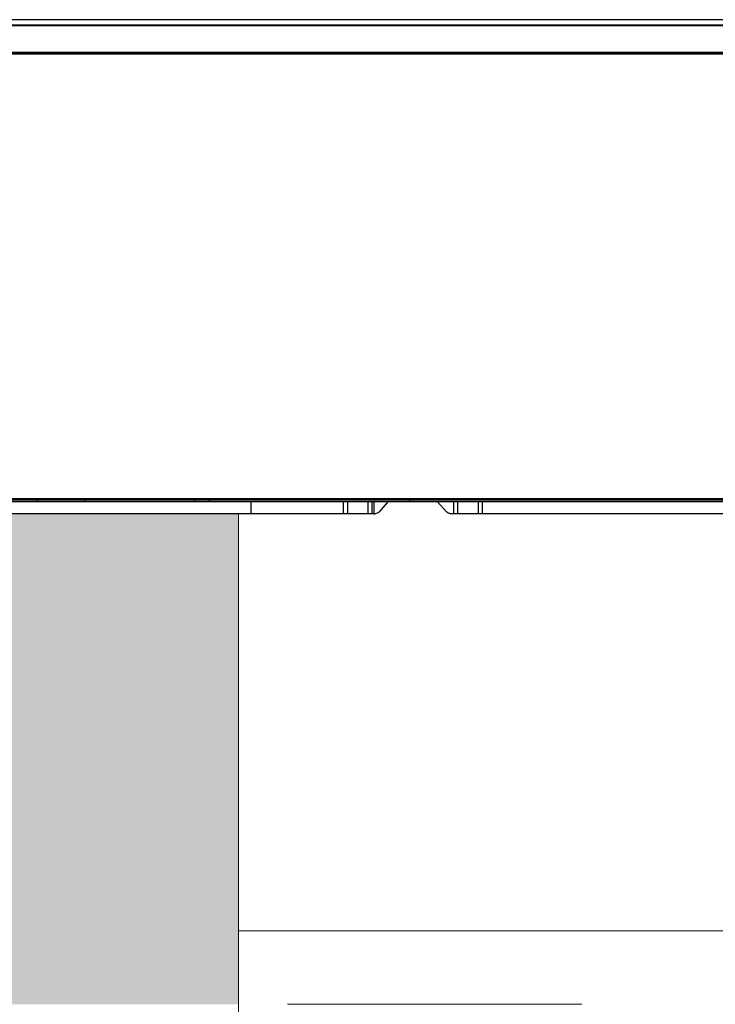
# Model space of a CAD drawing. Header units: millimetres. Extents: x 922208 to 1069538, y -182208 to -99877.
# Tile 147 of 256: x 990285 to 990569, y -172535 to -172134. Entities that reach past the tile are written whole.
import ezdxf

# ---------------------------------------------------------------- set-up
doc = ezdxf.new("R2010")
doc.units = ezdxf.units.MM
doc.header["$MEASUREMENT"] = 0
doc.linetypes.add('HIDDEN', pattern=[20, 10, -10])
doc.linetypes.add('Przerywana', pattern=[240, 120, -120])
doc.layers.add('IS_KLIM_urządzenia', color=3, linetype='Continuous')
for name, color, linetype, lineweight in [('IS_POWRÓT', 5, 'HIDDEN', 30), ('Nowe_220-A Ściany_Nr_pióra__19', 255, 'Continuous', 0), ('Nowe_220-A Ściany_Nr_pióra__27', 7, 'Continuous', 25), ('Nowe_220-A Ściany_Nr_pióra__3', 7, 'Continuous', 13)]:
    doc.layers.add(name, color=color, linetype=linetype, lineweight=lineweight)

# ---------------------------------------------------------------- blocks, each defined once
blk = doc.blocks.new('parter01')
at = {"layer": 'Nowe_220-A Ściany_Nr_pióra__19', "linetype": 'Continuous', "lineweight": 0}
blk.add_hatch(color=255, dxfattribs=at).paths.add_polyline_path([(989974.38408, -112650.02068), (989974.38408, -112850.02068), (990374.38408, -112850.02068), (990374.38408, -112650.02068)])
at = {"layer": 'Nowe_220-A Ściany_Nr_pióra__27', "color": 7, "linetype": 'Continuous', "lineweight": 0}
blk.add_line((990374.38408, -113080.02068), (990374.38408, -112850.02068), dxfattribs=at)
blk.add_line((990374.38408, -113080.02068), (990374.38408, -112850.02068), dxfattribs=at)
for points in [[(990374.38408, -112650.02068), (989974.38408, -112650.02068)], [(990374.38408, -112850.02068), (990374.38408, -112650.02068)]]:
    blk.add_lwpolyline(points, dxfattribs=at)
at = {"layer": 'Nowe_220-A Ściany_Nr_pióra__3', "color": 7, "linetype": 'Continuous', "lineweight": 0}
for p, q in [((991474.38408, -112820.02068), (990374.38408, -112820.02068)), ((990374.38408, -112820.02068), (990374.38408, -112850.02068))]:
    blk.add_line(p, q, dxfattribs=at)
at = {"layer": 'Nowe_220-A Ściany_Nr_pióra__3', "color": 7, "linetype": 'Przerywana', "lineweight": 0}
blk.add_line((991474.38408, -112850.02068), (990374.38408, -112850.02068), dxfattribs=at)
blk = doc.blocks.new('G$CFEA986A8')
at = {"layer": 'IS_KLIM_urządzenia', "linetype": 'Continuous'}
for p, q in [((65.49, 201.26), (209.47, 201.26)), ((209.47, 196.29), (209.47, 201.26)), ((209.47, 201.26), (210.97, 201.26)), ((210.97, 201.26), (210.97, 196.29)), ((210.97, 201.26), (219.47, 201.26)), ((219.47, 196.29), (219.47, 201.26)), ((219.47, 201.26), (220.97, 201.26)), ((220.97, 201.26), (220.97, 196.29)), ((220.97, 201.26), (222.34, 201.26)), ((253.61, 201.26), (253.09, 201.26)), ((255.91, 201.26), (264.42, 201.26)), ((303.61, 201.26), (507.43, 201.26)), ((223.82, 200.61), (227.77, 196.29)), ((247.78, 196.29), (251.6, 200.59)), ((239.13, 196.24), (239.13, 196.29)), ((239.13, 195.13), (239.13, 195.58)), ((278.23, 195.58), (278.23, 195.13)), ((320.84, 196.24), (320.84, 196.29)), ((320.84, 195.58), (320.84, 196.24)), ((320.84, 195.13), (320.84, 195.58)), ((326.83, 196.24), (326.83, 196.29)), ((326.83, 195.58), (326.83, 196.24)), ((326.83, 195.13), (326.83, 195.58)), ((371.52, 196.29), (371.52, 196.24)), ((371.52, 196.24), (371.52, 195.58)), ((371.52, 195.58), (371.52, 195.13)), ((391.02, 196.24), (391.02, 196.29)), ((391.02, 195.13), (391.02, 195.58)), ((46.52, 13.96), (921.55, 13.84)), ((48.58, 13.7), (919.48, 13.58)), ((919.48, 13.06), (48.58, 13.18)), ((58.73, 0), (909.33, -0.12)), ((58.74, 2.46), (909.33, 2.34)), ((909.33, 1.87), (58.74, 1.98))]:
    blk.add_line(p, q, dxfattribs=at)
at = {"layer": 'IS_KLIM_urządzenia', "linetype": 'Continuous', "extrusion": (0, 0, -1)}
for centre, start, end in [((-222.34, 199.26), 90, 137.5532), ((-253.09, 199.26), 41.5986, 90)]:
    blk.add_arc(centre, 2, start, end, dxfattribs=at)
at = {"layer": 'IS_KLIM_urządzenia', "linetype": 'Continuous'}
for points, degree in [([(253.61, 196.29), (253.61, 197.95), (253.61, 199.6), (253.61, 201.26)], 3), ([(254.48, 196.29), (254.48, 197.95), (254.48, 199.6), (254.48, 201.26)], 3), ([(254.48, 201.26), (254.96, 201.26), (255.43, 201.26), (255.91, 201.26)], 3), ([(255.91, 201.26), (255.91, 199.6), (255.91, 197.95), (255.91, 196.29)], 3), ([(264.42, 196.29), (264.42, 197.95), (264.42, 199.6), (264.42, 201.26)], 3), ([(264.42, 201.26), (264.93, 201.26), (265.45, 201.26), (265.97, 201.26)], 3), ([(265.97, 201.26), (265.97, 196.29)], 1), ([(303.61, 201.26), (303.61, 196.29)], 1), ([(239.13, 196.24), (186.25, 196.24), (133.37, 196.24), (80.5, 196.24)], 3), ([(80.5, 195.58), (133.37, 195.58), (186.25, 195.58), (239.13, 195.58)], 3), ([(239.13, 195.13), (186.25, 195.13), (133.37, 195.13), (80.5, 195.13)], 3), ([(239.13, 196.29), (266.37, 196.29), (293.61, 196.29), (320.84, 196.29)], 3), ([(320.84, 196.24), (293.61, 196.24), (266.37, 196.24), (239.13, 196.24)], 3), ([(239.13, 195.58), (239.13, 195.8), (239.13, 196.02), (239.13, 196.24)], 3), ([(239.13, 195.58), (252.17, 195.58), (265.2, 195.58), (278.23, 195.58)], 3), ([(278.23, 195.13), (265.2, 195.13), (252.17, 195.13), (239.13, 195.13)], 3), ([(320.84, 196.29), (322.84, 196.29), (324.84, 196.29), (326.83, 196.29)], 3), ([(326.83, 196.24), (324.84, 196.24), (322.84, 196.24), (320.84, 196.24)], 3), ([(320.84, 195.58), (322.84, 195.58), (324.84, 195.58), (326.83, 195.58)], 3), ([(326.83, 195.13), (324.84, 195.13), (322.84, 195.13), (320.84, 195.13)], 3), ([(371.52, 196.24), (356.63, 196.24), (341.73, 196.24), (326.83, 196.24)], 3), ([(326.83, 195.58), (341.73, 195.58), (356.63, 195.58), (371.52, 195.58)], 3), ([(371.52, 195.13), (356.63, 195.13), (341.73, 195.13), (326.83, 195.13)], 3), ([(371.52, 196.29), (378.02, 196.29), (384.52, 196.29), (391.02, 196.29)], 3), ([(391.02, 196.24), (384.52, 196.24), (378.02, 196.24), (371.52, 196.24)], 3), ([(371.52, 195.58), (378.02, 195.58), (384.52, 195.58), (391.02, 195.58)], 3), ([(391.02, 195.13), (384.52, 195.13), (378.02, 195.13), (371.52, 195.13)], 3), ([(391.02, 196.29), (400.69, 196.29), (410.36, 196.29), (420.02, 196.29)], 3), ([(391.02, 195.58), (391.02, 195.8), (391.02, 196.02), (391.02, 196.24)], 3), ([(420.02, 196.24), (410.36, 196.24), (400.69, 196.24), (391.02, 196.24)], 3), ([(391.02, 195.58), (400.69, 195.58), (410.36, 195.58), (420.02, 195.58)], 3), ([(420.02, 195.13), (410.36, 195.13), (400.69, 195.13), (391.02, 195.13)], 3)]:
    blk.add_open_spline(points, degree=degree, dxfattribs=at)
for points, knots in [([(253.61, 201.26), (253.87, 201.26), (254.14, 201.26), (254.43, 201.26), (254.45, 201.26), (254.48, 201.26)], [0, 0, 0, 0, 0.911049, 0.911049, 1, 1, 1, 1]), ([(265.97, 201.26), (266.02, 201.26), (266.06, 201.26), (270.28, 201.26), (274.45, 201.26), (286.95, 201.26), (295.28, 201.26), (303.61, 201.26)], [0, 0, 0, 0, 0.003771, 0.003771, 0.335869, 0.335869, 1, 1, 1, 1]), ([(80.5, 196.29), (94.71, 196.29), (108.92, 196.29), (161.8, 196.29), (200.47, 196.29), (239.13, 196.29)], [0, 0, 0, 0, 0.268807, 0.268807, 1, 1, 1, 1]), ([(278.23, 195.58), (285.33, 195.58), (292.43, 195.58), (306.64, 195.58), (313.74, 195.58), (320.84, 195.58)], [0, 0, 0, 0, 0.5, 0.5, 1, 1, 1, 1]), ([(320.84, 195.13), (320.51, 195.13), (320.18, 195.13), (318.51, 195.13), (317.18, 195.13), (310.51, 195.13), (305.18, 195.13), (292.64, 195.13), (285.43, 195.13), (278.23, 195.13)], [0, 0, 0, 0, 0.023466, 0.023466, 0.117331, 0.117331, 0.49279, 0.49279, 1, 1, 1, 1]), ([(326.83, 196.29), (337.74, 196.29), (348.64, 196.29), (363.53, 196.29), (367.53, 196.29), (371.52, 196.29)], [0, 0, 0, 0, 0.731807, 0.731807, 1, 1, 1, 1])]:
    blk.add_open_spline(points, degree=3, knots=knots, dxfattribs=at)

msp = doc.modelspace()

# ---------------------------------------------------------------- block references
at = {"layer": 'IS_POWRÓT', "color": 27, "linetype": 'ByBlock', "lineweight": 30}
msp.add_blockref('parter01', (0, -59685.16), dxfattribs=at)

# ---------------------------------------------------------------- next in the draw order: block references
at = {"layer": 'IS_KLIM_urządzenia', "rotation": 180}
msp.add_blockref('G$CFEA986A8', (990683.24, -172133.93), dxfattribs=at)

doc.saveas('drawing.dxf')
